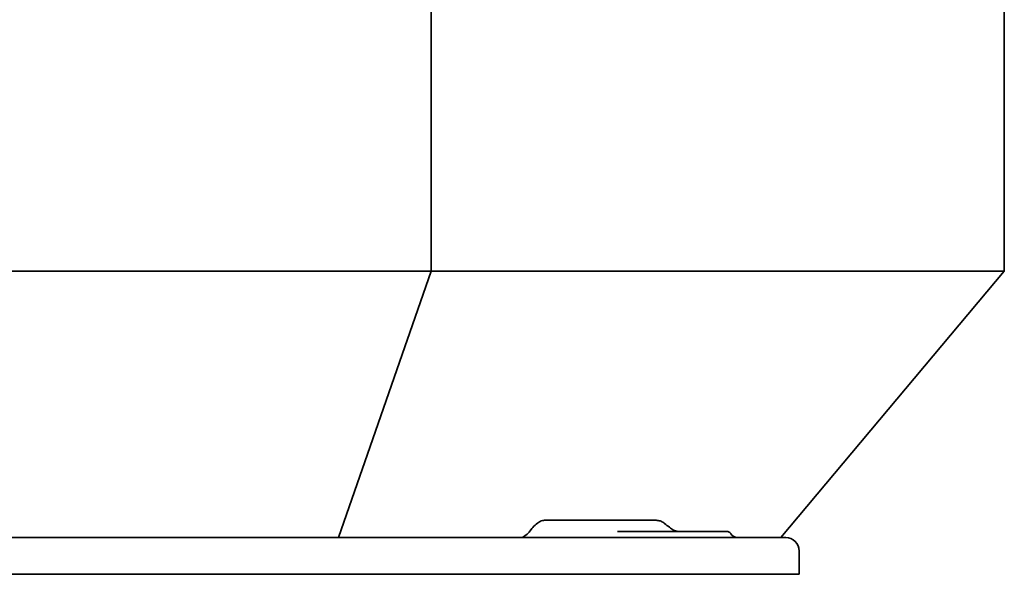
# Model space of a CAD drawing. Header units: millimetres. Extents: x 231 to 1028, y 220 to 672.
# Tile 6 of 11: x 628 to 1028, y 220 to 446. Entities that reach past the tile are written whole.
import ezdxf

# ---------------------------------------------------------------- set-up
doc = ezdxf.new("R2010")
doc.units = ezdxf.units.MM
doc.header["$LTSCALE"] = 3
doc.layers.add('Krawędzie widoczne(ISO)', color=7, linetype='Continuous', lineweight=35, true_color=0x262659)

msp = doc.modelspace()

# ---------------------------------------------------------------- linework, layer by layer
at = {"layer": 'Krawędzie widoczne(ISO)'}
for p, q in [((795.06, 618.5), (795.06, 343)), ((1028.5, 618.5), (1028.5, 343)), ((464.94, 343), (795.06, 343)), ((757.37, 234.5), (795.06, 343)), ((795.06, 343), (1028.5, 343)), ((1028.5, 343), (937.5, 234.5)), ((865.42, 241.5), (841.21, 241.5)), ((886.71, 241.5), (865.42, 241.5)), ((836.16, 238.16), (835.03, 236.72)), ((884.79, 237), (870.97, 237)), ((915.47, 237), (884.79, 237)), ((935, 234.5), (325, 234.5)), ((935, 234.5), (939.5, 234.5)), ((945, 229), (945, 219.5)), ((935, 219.5), (325, 219.5)), ((935, 219.5), (945, 219.5))]:
    msp.add_line(p, q, dxfattribs=at)
for centre, radius, start, end in [((919.8, 237.5), 3, 209.9925, 270), ((939.5, 229), 5.5, 0, 90)]:
    msp.add_arc(centre, radius, start, end, dxfattribs=at)
msp.add_ellipse((833.44, 237.5), major_axis=(-2.45, -2.78), ratio=0.464123, start_param=0.388852, end_param=1.697849, dxfattribs=at)
for points, knots in [([(841.21, 241.5), (840.97, 241.5), (840.71, 241.46), (840.13, 241.3), (839.82, 241.18), (839.09, 240.82), (838.56, 240.5), (837.29, 239.46), (836.66, 238.81), (836.16, 238.16)], [-0.8426142, -0.8426142, -0.8426142, -0.8426142, -0.6760209, -0.6760209, -0.494185, -0.494185, -0.2560081, -0.2560081, 0, 0, 0, 0]), ([(886.71, 241.5), (887.25, 241.5), (887.8, 241.41), (888.85, 241.07), (889.36, 240.81), (889.92, 240.42), (890.02, 240.34), (890.11, 240.26)], [0, 0, 0, 0, 0.1662241, 0.1662241, 0.3374755, 0.3374755, 0.3754644, 0.3754644, 0.3754644, 0.3754644]), ([(892.95, 238.02), (893.48, 237.63), (894.1, 237.33), (895.02, 237.05), (895.36, 237), (895.6, 237)], [0, 0, 0, 0, 0.2452821, 0.2452821, 0.417868, 0.417868, 0.417868, 0.417868]), ([(915.47, 237), (915.54, 237), (915.61, 237), (915.76, 236.98), (915.83, 236.97), (916.1, 236.91), (916.3, 236.83), (916.67, 236.61), (916.83, 236.48), (917.06, 236.22), (917.14, 236.11), (917.2, 236)], [0, 0, 0, 0, 0.0215581, 0.0215581, 0.0428742, 0.0428742, 0.1062239, 0.1062239, 0.1694616, 0.1694616, 0.2087047, 0.2087047, 0.2087047, 0.2087047])]:
    msp.add_open_spline(points, degree=3, knots=knots, dxfattribs=at)
for points in [[(890.11, 240.26), (890.12, 240.26), (890.12, 240.26), (890.12, 240.26)], [(890.12, 240.25), (890.78, 239.72), (891.45, 239.19), (892.12, 238.66)], [(892.12, 238.66), (892.38, 238.45), (892.65, 238.24), (892.93, 238.04)]]:
    msp.add_open_spline(points, degree=3, dxfattribs=at)

doc.saveas('drawing.dxf')
